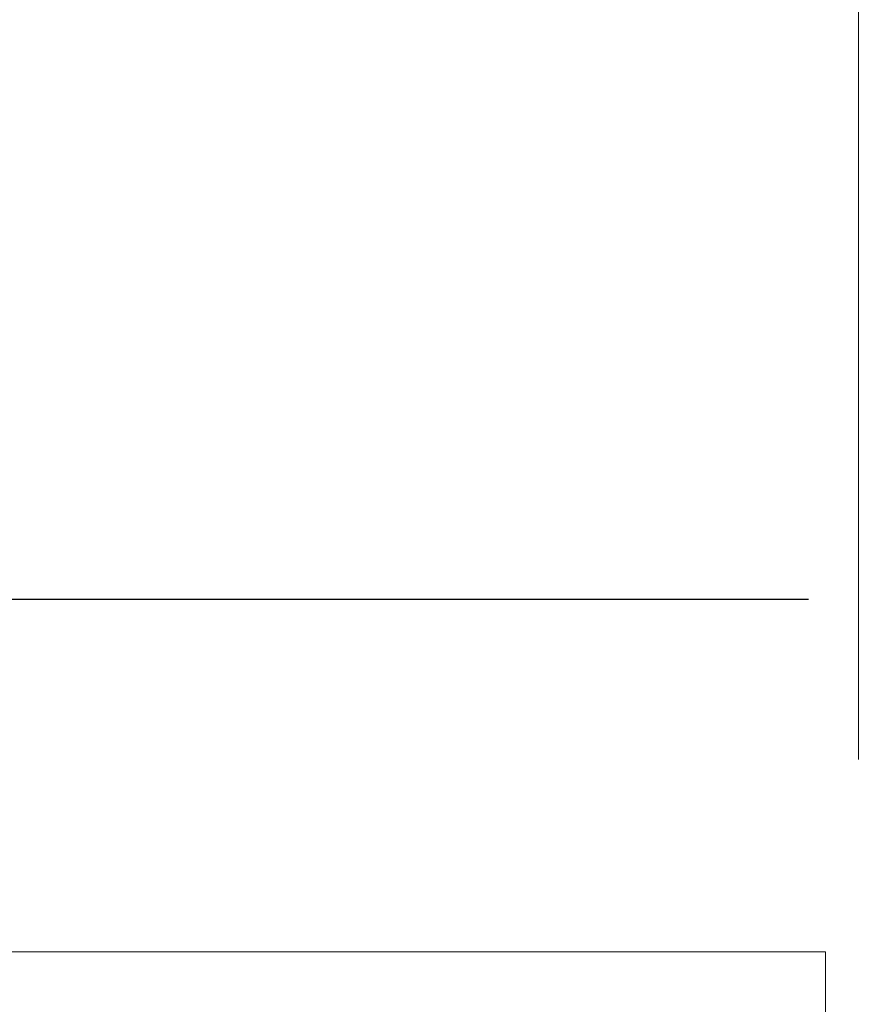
# Model space of a CAD drawing. Header units: millimetres. Extents: x -2286 to 43533, y -13832 to 14981.
# Tile 45 of 77: x 16473 to 16641, y -4944 to -4747. Entities that reach past the tile are written whole.
import ezdxf

# ---------------------------------------------------------------- set-up
doc = ezdxf.new("R2010")
doc.units = ezdxf.units.MM
doc.linetypes.add('Dash', pattern=[6, 3, -3])
for name, color, linetype, lineweight in [('A-DETL-GENF', 92, 'Continuous', 18), ('A-DOOR', 31, 'Continuous', 25), ('A-DOOR-HDLN', 31, 'Continuous', 25), ('A-WALL-IDEN', 211, 'Continuous', 18)]:
    doc.layers.add(name, color=color, linetype=linetype, lineweight=lineweight)

# ---------------------------------------------------------------- blocks, each defined once
blk = doc.blocks.new('Schueco_FWS_ADS-75-SimplySmart_inw_Family-02 - FWS SI insert unit 90-1646359-4_piętro II PT - projektowany')
at = {"layer": 'A-DETL-GENF'}
blk.add_line((-756, 66), (756, 66), dxfattribs=at)
at = {"layer": 'A-DOOR'}
blk.add_line((-724, 76), (-724, 1015.5), dxfattribs=at)
at = {"layer": 'A-DOOR-HDLN', "linetype": 'Dash', "lineweight": 18}
blk.add_arc((-724, 76), 939.5, 360, 90, dxfattribs=at)
blk = doc.blocks.new('ET sciana_AT7 - 10mm-838066-4_piętro II PT - projektowany')
at = {"layer": 'A-WALL-IDEN'}
for p, q in [((-4, 1.96875), (4, 1.96875)), ((4, 1.96875), (4, -2.03125))]:
    blk.add_line(p, q, dxfattribs=at)

msp = doc.modelspace()

# ---------------------------------------------------------------- block references
at = {"layer": 'A-DOOR', "rotation": 89.99999999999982}
msp.add_blockref('Schueco_FWS_ADS-75-SimplySmart_inw_Family-02 - FWS SI insert unit 90-1646359-4_piętro II PT - projektowany', (16707.26, -4138.76), dxfattribs=at)
at = {"layer": 'A-WALL-IDEN', "xscale": 49.99999999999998, "yscale": 49.99999999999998, "zscale": 49.99999999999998}
msp.add_blockref('ET sciana_AT7 - 10mm-838066-4_piętro II PT - projektowany', (16434.71, -5031.67), dxfattribs=at)

doc.saveas('drawing.dxf')
